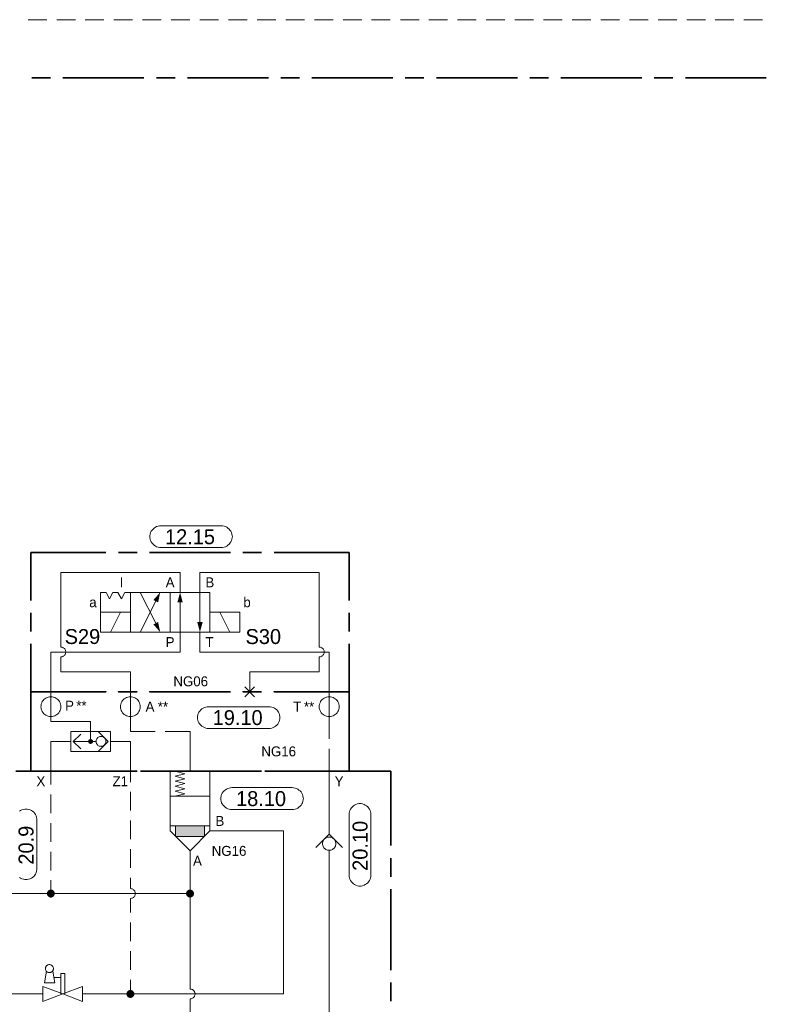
# Model space of a CAD drawing. Header units: millimetres. Extents: x 0 to 138, y 0 to 47.
# Tile 57 of 165: x 31 to 36, y 16 to 22. Entities that reach past the tile are written whole.
import ezdxf

# ---------------------------------------------------------------- set-up
doc = ezdxf.new("R2010")
doc.units = ezdxf.units.MM
for name, color, linetype in [('PDF_Geomertry', 7, 'Continuous'), ('PDF_Solid Fills', 7, 'Continuous'), ('PDF_Text', 7, 'Continuous')]:
    doc.layers.add(name, color=color, linetype=linetype)
doc.styles.add('PDF Arial', font='txt')

msp = doc.modelspace()

# ---------------------------------------------------------------- hatches: boundary and pattern name
at = {"layer": 'PDF_Solid Fills', "transparency": 33554559}
for points in [[(31.6174, 17.6104), (31.6057, 17.6201), (31.6063, 17.6215)], [(31.6174, 17.6104), (31.6063, 17.6215), (31.6085, 17.6229)], [(31.6174, 17.6104), (31.6085, 17.6229), (31.6099, 17.6243)], [(31.6174, 17.6104), (31.6099, 17.6243), (31.6118, 17.6249)], [(31.6174, 17.6104), (31.6118, 17.6249), (31.614, 17.6257)], [(31.6174, 17.6104), (31.614, 17.6257), (31.616, 17.6263)], [(31.6174, 17.6104), (31.616, 17.6263), (31.6174, 17.6263)], [(31.6174, 17.6104), (31.6196, 17.6263), (31.6215, 17.6257)], [(31.6174, 17.6104), (31.6174, 17.6263), (31.6196, 17.6263)], [(31.6174, 17.6104), (31.6215, 17.6257), (31.6237, 17.6249)], [(31.6174, 17.6104), (31.6237, 17.6249), (31.6257, 17.6243)], [(31.6174, 17.6104), (31.6257, 17.6243), (31.6271, 17.6229)], [(31.6174, 17.6104), (31.6271, 17.6229), (31.6285, 17.6215)], [(31.6174, 17.6104), (31.6285, 17.6215), (31.6299, 17.6201)], [(31.6174, 17.6104), (31.6021, 17.6124), (31.6029, 17.6146)], [(31.6174, 17.6104), (31.6021, 17.6104), (31.6021, 17.6124)], [(31.6174, 17.6104), (31.6021, 17.609), (31.6021, 17.6104)], [(31.6174, 17.6104), (31.6029, 17.6068), (31.6021, 17.609)], [(31.6174, 17.6104), (31.6029, 17.6146), (31.6035, 17.6165)], [(31.6174, 17.6104), (31.6035, 17.6049), (31.6029, 17.6068)], [(31.6174, 17.6104), (31.6035, 17.6165), (31.6043, 17.6188)], [(31.6174, 17.6104), (31.6043, 17.6026), (31.6035, 17.6049)], [(31.6174, 17.6104), (31.6043, 17.6188), (31.6057, 17.6201)], [(31.6174, 17.6104), (31.6057, 17.6012), (31.6043, 17.6026)], [(31.6174, 17.6104), (31.6063, 17.5993), (31.6057, 17.6012)], [(31.6174, 17.6104), (31.6085, 17.5985), (31.6063, 17.5993)], [(31.6174, 17.6104), (31.6099, 17.5971), (31.6085, 17.5985)], [(31.6174, 17.6104), (31.6118, 17.5965), (31.6099, 17.5971)], [(31.6174, 17.6104), (31.614, 17.5957), (31.6118, 17.5965)], [(31.6174, 17.6104), (31.616, 17.5951), (31.614, 17.5957)], [(31.6174, 17.6104), (31.6174, 17.5951), (31.616, 17.5951)], [(31.6174, 17.6104), (31.6299, 17.6201), (31.6313, 17.6188)], [(31.6174, 17.6104), (31.6313, 17.6188), (31.6321, 17.6165)], [(31.6174, 17.6104), (31.6321, 17.6165), (31.6326, 17.6146)], [(31.6174, 17.6104), (31.6326, 17.6146), (31.6335, 17.6124)], [(31.6174, 17.6104), (31.6335, 17.6124), (31.6335, 17.6104)], [(31.6174, 17.6104), (31.6196, 17.5951), (31.6174, 17.5951)], [(31.6174, 17.6104), (31.6215, 17.5957), (31.6196, 17.5951)], [(31.6174, 17.6104), (31.6237, 17.5965), (31.6215, 17.5957)], [(31.6174, 17.6104), (31.6257, 17.5971), (31.6237, 17.5965)], [(31.6174, 17.6104), (31.6271, 17.5985), (31.6257, 17.5971)], [(31.6174, 17.6104), (31.6285, 17.5993), (31.6271, 17.5985)], [(31.6174, 17.6104), (31.6299, 17.6012), (31.6285, 17.5993)], [(31.6174, 17.6104), (31.6313, 17.6026), (31.6299, 17.6012)], [(31.6174, 17.6104), (31.6321, 17.6049), (31.6313, 17.6026)], [(31.6174, 17.6104), (31.6326, 17.6068), (31.6321, 17.6049)], [(31.6174, 17.6104), (31.6335, 17.609), (31.6326, 17.6068)], [(31.6174, 17.6104), (31.6335, 17.6104), (31.6335, 17.609)], [(31.366, 16.6485), (31.341, 16.6521), (31.3418, 16.6554)], [(31.366, 16.6485), (31.341, 16.6485), (31.341, 16.6521)], [(31.366, 16.6485), (31.341, 16.6457), (31.341, 16.6485)], [(31.366, 16.6485), (31.3418, 16.6424), (31.341, 16.6457)], [(31.366, 16.6485), (31.3418, 16.6554), (31.3432, 16.6582)], [(31.366, 16.6485), (31.3432, 16.6396), (31.3418, 16.6424)], [(31.366, 16.6485), (31.3432, 16.6582), (31.3446, 16.661)], [(31.366, 16.6485), (31.3446, 16.636), (31.3432, 16.6396)], [(31.366, 16.6485), (31.3446, 16.661), (31.3465, 16.6637)], [(31.366, 16.6485), (31.3465, 16.6332), (31.3446, 16.636)], [(31.366, 16.6485), (31.3465, 16.6637), (31.3487, 16.6665)], [(31.366, 16.6485), (31.3487, 16.6313), (31.3465, 16.6332)], [(31.366, 16.6485), (31.3487, 16.6665), (31.3507, 16.6688)], [(31.366, 16.6485), (31.3507, 16.629), (31.3487, 16.6313)], [(31.366, 16.6485), (31.3507, 16.6688), (31.3535, 16.6707)], [(31.366, 16.6485), (31.3535, 16.6271), (31.3507, 16.629)], [(31.366, 16.6485), (31.3535, 16.6707), (31.3571, 16.6721)], [(31.366, 16.6485), (31.3571, 16.6257), (31.3535, 16.6271)], [(31.366, 16.6485), (31.3571, 16.6721), (31.3599, 16.6729)], [(31.366, 16.6485), (31.3599, 16.6243), (31.3571, 16.6257)], [(31.366, 16.6485), (31.3599, 16.6729), (31.3632, 16.6735)], [(31.366, 16.6485), (31.3632, 16.6235), (31.3599, 16.6243)], [(31.366, 16.6485), (31.3632, 16.6735), (31.366, 16.6743)], [(31.366, 16.6485), (31.366, 16.6235), (31.3632, 16.6235)], [(31.366, 16.6485), (31.366, 16.6743), (31.3696, 16.6735)], [(31.366, 16.6485), (31.3696, 16.6735), (31.3729, 16.6729)], [(31.366, 16.6485), (31.3729, 16.6729), (31.3757, 16.6721)], [(31.366, 16.6485), (31.3757, 16.6721), (31.3785, 16.6707)], [(31.366, 16.6485), (31.3785, 16.6707), (31.3813, 16.6688)], [(31.366, 16.6485), (31.3813, 16.6688), (31.384, 16.6665)], [(31.366, 16.6485), (31.384, 16.6665), (31.3863, 16.6637)], [(31.366, 16.6485), (31.3863, 16.6637), (31.3882, 16.661)], [(31.366, 16.6485), (31.3882, 16.661), (31.3896, 16.6582)], [(31.366, 16.6485), (31.3896, 16.6582), (31.3904, 16.6554)], [(31.366, 16.6485), (31.3904, 16.6554), (31.391, 16.6521)], [(31.366, 16.6485), (31.391, 16.6521), (31.3918, 16.6485)], [(31.366, 16.6485), (31.3696, 16.6235), (31.366, 16.6235)], [(31.366, 16.6485), (31.3729, 16.6243), (31.3696, 16.6235)], [(31.366, 16.6485), (31.3757, 16.6257), (31.3729, 16.6243)], [(31.366, 16.6485), (31.3785, 16.6271), (31.3757, 16.6257)], [(31.366, 16.6485), (31.3813, 16.629), (31.3785, 16.6271)], [(31.366, 16.6485), (31.384, 16.6313), (31.3813, 16.629)], [(31.366, 16.6485), (31.3863, 16.6332), (31.384, 16.6313)], [(31.366, 16.6485), (31.3882, 16.636), (31.3863, 16.6332)], [(31.366, 16.6485), (31.3896, 16.6396), (31.3882, 16.636)], [(31.366, 16.6485), (31.3904, 16.6424), (31.3896, 16.6396)], [(31.366, 16.6485), (31.391, 16.6457), (31.3904, 16.6424)], [(31.366, 16.6485), (31.3918, 16.6485), (31.391, 16.6457)], [(32.2465, 16.6485), (32.2215, 16.6521), (32.2224, 16.6554)], [(32.2465, 16.6485), (32.2215, 16.6485), (32.2215, 16.6521)], [(32.2465, 16.6485), (32.2215, 16.6457), (32.2215, 16.6485)], [(32.2465, 16.6485), (32.2224, 16.6424), (32.2215, 16.6457)], [(32.2465, 16.6485), (32.2224, 16.6554), (32.2229, 16.6582)], [(32.2465, 16.6485), (32.2229, 16.6396), (32.2224, 16.6424)], [(32.2465, 16.6485), (32.2229, 16.6582), (32.2243, 16.661)], [(32.2465, 16.6485), (32.2243, 16.636), (32.2229, 16.6396)], [(32.2465, 16.6485), (32.2243, 16.661), (32.2265, 16.6637)], [(32.2465, 16.6485), (32.2265, 16.6332), (32.2243, 16.636)], [(32.2465, 16.6485), (32.2265, 16.6637), (32.2285, 16.6665)], [(32.2465, 16.6485), (32.2285, 16.6313), (32.2265, 16.6332)], [(32.2465, 16.6485), (32.2285, 16.6665), (32.2313, 16.6688)], [(32.2465, 16.6485), (32.2313, 16.629), (32.2285, 16.6313)], [(32.2465, 16.6485), (32.2313, 16.6688), (32.234, 16.6707)], [(32.2465, 16.6485), (32.234, 16.6271), (32.2313, 16.629)], [(32.2465, 16.6485), (32.234, 16.6707), (32.2368, 16.6721)], [(32.2465, 16.6485), (32.2368, 16.6257), (32.234, 16.6271)], [(32.2465, 16.6485), (32.2368, 16.6721), (32.2396, 16.6729)], [(32.2465, 16.6485), (32.2396, 16.6243), (32.2368, 16.6257)], [(32.2465, 16.6485), (32.2396, 16.6729), (32.2432, 16.6735)], [(32.2465, 16.6485), (32.2432, 16.6235), (32.2396, 16.6243)], [(32.2465, 16.6485), (32.2432, 16.6735), (32.2465, 16.6743)], [(32.2465, 16.6485), (32.2465, 16.6235), (32.2432, 16.6235)], [(32.2465, 16.6485), (32.2465, 16.6743), (32.2493, 16.6735)], [(32.2465, 16.6485), (32.2493, 16.6735), (32.2529, 16.6729)], [(32.2465, 16.6485), (32.2529, 16.6729), (32.2563, 16.6721)], [(32.2465, 16.6485), (32.2563, 16.6721), (32.259, 16.6707)], [(32.2465, 16.6485), (32.259, 16.6707), (32.2618, 16.6688)], [(32.2465, 16.6485), (32.2618, 16.6688), (32.264, 16.6665)], [(32.2465, 16.6485), (32.264, 16.6665), (32.266, 16.6637)], [(32.2465, 16.6485), (32.266, 16.6637), (32.2682, 16.661)], [(32.2465, 16.6485), (32.2682, 16.661), (32.2696, 16.6582)], [(32.2465, 16.6485), (32.2696, 16.6582), (32.271, 16.6554)], [(32.2465, 16.6485), (32.271, 16.6554), (32.2715, 16.6521)], [(32.2465, 16.6485), (32.2715, 16.6521), (32.2715, 16.6485)], [(32.2465, 16.6485), (32.2493, 16.6235), (32.2465, 16.6235)], [(32.2465, 16.6485), (32.2529, 16.6243), (32.2493, 16.6235)], [(32.2465, 16.6485), (32.2563, 16.6257), (32.2529, 16.6243)], [(32.2465, 16.6485), (32.259, 16.6271), (32.2563, 16.6257)], [(32.2465, 16.6485), (32.2618, 16.629), (32.259, 16.6271)], [(32.2465, 16.6485), (32.264, 16.6313), (32.2618, 16.629)], [(32.2465, 16.6485), (32.266, 16.6332), (32.264, 16.6313)], [(32.2465, 16.6485), (32.2682, 16.636), (32.266, 16.6332)], [(32.2465, 16.6485), (32.2696, 16.6396), (32.2682, 16.636)], [(32.2465, 16.6485), (32.271, 16.6424), (32.2696, 16.6396)], [(32.2465, 16.6485), (32.2715, 16.6457), (32.271, 16.6424)], [(32.2465, 16.6485), (32.2715, 16.6485), (32.2715, 16.6457)], [(31.8696, 16.0138), (31.8438, 16.0138), (31.8446, 16.0174)], [(31.8696, 16.0138), (31.8446, 16.0104), (31.8438, 16.0138)], [(31.8696, 16.0138), (31.8446, 16.0174), (31.8451, 16.0201)], [(31.8696, 16.0138), (31.8451, 16.0076), (31.8446, 16.0104)], [(31.8696, 16.0138), (31.8451, 16.0201), (31.846, 16.0235)], [(31.8696, 16.0138), (31.846, 16.004), (31.8451, 16.0076)], [(31.8696, 16.0138), (31.846, 16.0235), (31.8474, 16.0263)], [(31.8696, 16.0138), (31.8474, 16.0013), (31.846, 16.004)], [(31.8696, 16.0138), (31.8474, 16.0263), (31.8493, 16.029)], [(31.8696, 16.0138), (31.8493, 15.9985), (31.8474, 16.0013)], [(31.8696, 16.0138), (31.8493, 16.029), (31.8515, 16.0318)], [(31.8696, 16.0138), (31.8515, 15.9957), (31.8493, 15.9985)], [(31.8696, 16.0138), (31.8515, 16.0318), (31.8543, 16.034)], [(31.8696, 16.0138), (31.8543, 15.9938), (31.8515, 15.9957)], [(31.8696, 16.0138), (31.8543, 16.034), (31.8563, 16.0354)], [(31.8696, 16.0138), (31.8563, 15.9924), (31.8543, 15.9938)], [(31.8696, 16.0138), (31.8563, 16.0354), (31.8599, 16.0368)], [(31.8696, 16.0138), (31.8599, 15.991), (31.8563, 15.9924)], [(31.8696, 16.0138), (31.8599, 16.0368), (31.8626, 16.0382)], [(31.8696, 16.0138), (31.8626, 15.9896), (31.8599, 15.991)], [(31.8696, 16.0138), (31.8626, 16.0382), (31.866, 16.0387)], [(31.8696, 16.0138), (31.866, 15.9888), (31.8626, 15.9896)], [(31.8696, 16.0138), (31.866, 16.0387), (31.8696, 16.0387)], [(31.8696, 16.0138), (31.8696, 15.9888), (31.866, 15.9888)], [(31.8696, 16.0138), (31.8724, 16.0387), (31.8757, 16.0382)], [(31.8696, 16.0138), (31.8696, 16.0387), (31.8724, 16.0387)], [(31.8696, 16.0138), (31.8757, 16.0382), (31.8785, 16.0368)], [(31.8696, 16.0138), (31.8785, 16.0368), (31.8821, 16.0354)], [(31.8696, 16.0138), (31.8821, 16.0354), (31.8849, 16.034)], [(31.8696, 16.0138), (31.8849, 16.034), (31.8868, 16.0318)], [(31.8696, 16.0138), (31.8868, 16.0318), (31.889, 16.029)], [(31.8696, 16.0138), (31.889, 16.029), (31.891, 16.0263)], [(31.8696, 16.0138), (31.891, 16.0263), (31.8924, 16.0235)], [(31.8696, 16.0138), (31.8924, 16.0235), (31.8937, 16.0201)], [(31.8696, 16.0138), (31.8937, 16.0201), (31.8937, 16.0174)], [(31.8696, 16.0138), (31.8937, 16.0174), (31.8946, 16.0138)], [(31.8696, 16.0138), (31.8724, 15.9888), (31.8696, 15.9888)], [(31.8696, 16.0138), (31.8757, 15.9896), (31.8724, 15.9888)], [(31.8696, 16.0138), (31.8785, 15.991), (31.8757, 15.9896)], [(31.8696, 16.0138), (31.8821, 15.9924), (31.8785, 15.991)], [(31.8696, 16.0138), (31.8849, 15.9938), (31.8821, 15.9924)], [(31.8696, 16.0138), (31.8868, 15.9957), (31.8849, 15.9938)], [(31.8696, 16.0138), (31.889, 15.9985), (31.8868, 15.9957)], [(31.8696, 16.0138), (31.891, 16.0013), (31.889, 15.9985)], [(31.8696, 16.0138), (31.8924, 16.004), (31.891, 16.0013)], [(31.8696, 16.0138), (31.8937, 16.0076), (31.8924, 16.004)], [(31.8696, 16.0138), (31.8937, 16.0104), (31.8937, 16.0076)], [(31.8696, 16.0138), (31.8946, 16.0138), (31.8937, 16.0104)]]:
    msp.add_hatch(color=256, dxfattribs=at).paths.add_polyline_path(points)

# ---------------------------------------------------------------- linework, layer by layer
at = {"layer": 'PDF_Geomertry', "lineweight": 15}
for points in [[(31.3404, 22.1749), (31.2224, 22.1749)], [(31.5215, 22.1749), (31.4035, 22.1749)], [(31.7021, 22.1749), (31.584, 22.1749)], [(31.8835, 22.1749), (31.7654, 22.1749)], [(32.0646, 22.1749), (31.9465, 22.1749)], [(32.246, 22.1749), (32.1279, 22.1749)], [(32.4265, 22.1749), (32.3085, 22.1749)], [(32.6076, 22.1749), (32.4896, 22.1749)], [(32.789, 22.1749), (32.671, 22.1749)], [(32.9701, 22.1749), (32.8521, 22.1749)], [(33.1515, 22.1749), (33.0335, 22.1749)], [(33.3321, 22.1749), (33.214, 22.1749)], [(33.5132, 22.1749), (33.3951, 22.1749)], [(33.6946, 22.1749), (33.5765, 22.1749)], [(33.8757, 22.1749), (33.7576, 22.1749)], [(34.0563, 22.1749), (33.9382, 22.1749)], [(34.2376, 22.1749), (34.1196, 22.1749)], [(34.4187, 22.1749), (34.3007, 22.1749)], [(34.6001, 22.1749), (34.4821, 22.1749)], [(34.7813, 22.1749), (34.6632, 22.1749)], [(34.9618, 22.1749), (34.8438, 22.1749)], [(35.1432, 22.1749), (35.0251, 22.1749)], [(35.3243, 22.1749), (35.2063, 22.1749)], [(35.5057, 22.1749), (35.3876, 22.1749)], [(35.6862, 22.1749), (35.5682, 22.1749)], [(35.8674, 22.1749), (35.7493, 22.1749)], [(32.1835, 18.5535), (32.1835, 18.679), (31.4293, 18.679), (31.4293, 18.2076), (31.4335, 18.2076), (31.4376, 18.2068), (31.441, 18.2054), (31.4451, 18.2035), (31.4479, 18.2013), (31.4515, 18.1985), (31.4543, 18.1957), (31.4563, 18.1924), (31.4585, 18.1888), (31.4599, 18.1846), (31.4604, 18.1804), (31.4604, 18.1763), (31.4604, 18.1721), (31.4599, 18.1688), (31.4585, 18.1646), (31.4563, 18.161), (31.4543, 18.1576), (31.4515, 18.154), (31.4479, 18.1513), (31.4451, 18.1493), (31.441, 18.1471), (31.4376, 18.1457), (31.4335, 18.1451), (31.4293, 18.1451), (31.4335, 18.1451), (31.4376, 18.1457), (31.441, 18.1471), (31.4451, 18.1493), (31.4479, 18.1513), (31.4515, 18.154), (31.4543, 18.1576), (31.4563, 18.161), (31.4585, 18.1646), (31.4599, 18.1688), (31.4604, 18.1721), (31.4604, 18.1763), (31.4604, 18.1804), (31.4599, 18.1846), (31.4585, 18.1888), (31.4563, 18.1924), (31.4543, 18.1957), (31.4515, 18.1985), (31.4479, 18.2013), (31.4451, 18.2035), (31.441, 18.2054), (31.4376, 18.2068), (31.4335, 18.2076), (31.4293, 18.2076)], [(31.8126, 18.5854), (31.8126, 18.6479)], [(33.064, 18.2076), (33.064, 18.679), (32.309, 18.679), (32.309, 18.5535), (32.309, 18.3651)], [(31.9321, 18.5535), (32.0299, 18.3582)], [(31.9321, 18.3021), (32.0299, 18.4971)], [(32.1835, 18.491), (32.1835, 18.3021), (32.1835, 18.1763), (31.366, 18.1763), (31.366, 17.9249), (31.366, 17.8937), (31.366, 17.7679), (31.366, 17.7368), (31.6174, 17.7368), (31.6174, 17.6104)], [(31.7438, 18.3021), (31.8063, 18.4276)], [(32.4979, 18.3021), (32.4349, 18.4276)], [(32.309, 18.3021), (32.309, 18.1763), (33.1265, 18.1763), (33.1265, 17.9249), (33.1265, 17.8937), (33.1265, 17.7679), (33.1265, 17.6263)], [(32.6237, 17.9249), (32.6237, 18.0507), (33.064, 18.0507), (33.064, 18.1451), (33.0682, 18.1451), (33.0715, 18.1457), (33.0757, 18.1471), (33.0793, 18.1493), (33.0826, 18.1513), (33.0863, 18.154), (33.089, 18.1576), (33.091, 18.161), (33.0924, 18.1646), (33.0938, 18.1688), (33.0951, 18.1721), (33.0951, 18.1763), (33.0951, 18.1804), (33.0938, 18.1846), (33.0924, 18.1888), (33.091, 18.1924), (33.089, 18.1957), (33.0863, 18.1985), (33.0826, 18.2013), (33.0793, 18.2035), (33.0757, 18.2054), (33.0715, 18.2068), (33.0682, 18.2076), (33.064, 18.2076), (33.0682, 18.2076), (33.0715, 18.2068), (33.0757, 18.2054), (33.0793, 18.2035), (33.0826, 18.2013), (33.0863, 18.1985), (33.089, 18.1957), (33.091, 18.1924), (33.0924, 18.1888), (33.0938, 18.1846), (33.0951, 18.1804), (33.0951, 18.1763), (33.0951, 18.1721), (33.0938, 18.1688), (33.0924, 18.1646), (33.091, 18.161), (33.089, 18.1576), (33.0863, 18.154), (33.0826, 18.1513), (33.0793, 18.1493), (33.0757, 18.1471), (33.0715, 18.1457), (33.0682, 18.1451), (33.064, 18.1451)], [(31.4293, 18.1451), (31.4293, 18.0507), (31.8696, 18.0507), (31.8696, 17.9249), (31.8696, 17.8937), (31.8696, 17.7679), (31.8696, 17.6735), (32.0265, 17.6735)], [(32.5924, 17.8937), (32.6549, 17.9562)], [(32.6549, 17.8937), (32.5924, 17.9562)], [(31.5549, 17.5638), (31.5076, 17.6104), (31.5549, 17.6576)], [(31.6646, 17.5479), (31.7279, 17.6104), (31.6646, 17.6735)], [(32.0896, 17.6735), (32.2465, 17.6735), (32.2465, 17.4221)], [(31.4918, 17.6104), (31.366, 17.6104), (31.366, 17.4221), (31.366, 17.3388)], [(31.6521, 17.6104), (31.6335, 17.6104), (31.5076, 17.6104)], [(31.7438, 17.6104), (31.8696, 17.6104), (31.8696, 17.4221), (31.8696, 17.354)], [(33.1265, 17.5632), (33.1265, 17.4221), (33.1265, 17.0479), (33.1265, 17.0235)], [(32.2465, 16.9193), (32.121, 17.0451), (32.121, 17.4221), (32.3724, 17.4221), (32.3724, 17.0451), (32.8376, 17.0451), (32.8376, 16.0138), (31.8696, 16.0138), (31.5674, 16.0138)], [(32.1521, 17.4221), (32.2146, 17.4063), (32.1521, 17.391), (32.2146, 17.3749), (32.1521, 17.359), (32.2146, 17.3438), (32.1521, 17.3276), (32.2146, 17.3118), (32.1521, 17.2965), (32.2146, 17.2804), (32.1521, 17.2651)], [(31.366, 17.2757), (31.366, 17.1576)], [(31.8696, 17.2915), (31.8696, 17.1735)], [(32.121, 17.2651), (32.3724, 17.2651)], [(31.1674, 17.1688), (31.1751, 17.1735), (31.1835, 17.1776), (31.1924, 17.1804), (31.2015, 17.1826), (31.2104, 17.1832), (31.2076, 17.1832), (31.2076, 17.1832), (31.2168, 17.1826), (31.2257, 17.1804), (31.2349, 17.1776), (31.2432, 17.1735), (31.2507, 17.1688), (31.2576, 17.1624), (31.264, 17.1554), (31.2687, 17.1479), (31.2729, 17.1396), (31.2757, 17.1304), (31.2779, 17.1215), (31.2785, 17.1124), (31.2785, 16.8076), (31.2779, 16.7985), (31.2757, 16.7896), (31.2729, 16.7804), (31.2687, 16.7721), (31.264, 16.7646), (31.2576, 16.7576), (31.2507, 16.7513), (31.2432, 16.7465), (31.2349, 16.7424), (31.2257, 16.7396), (31.2168, 16.7374), (31.2076, 16.7368), (31.2104, 16.7368), (31.2015, 16.7374), (31.1924, 16.7396), (31.1835, 16.7424), (31.1751, 16.7465), (31.1674, 16.7513)], [(31.366, 17.0943), (31.366, 16.9762)], [(31.8696, 17.1104), (31.8696, 16.9924)], [(32.121, 17.0763), (32.3724, 17.0763)], [(32.1549, 17.0763), (32.1549, 17.0104), (32.3376, 17.0104), (32.3376, 17.0763)], [(30.2599, 17.0451), (30.134, 16.9193), (30.134, 16.6485), (31.366, 16.6485)], [(32.2465, 16.0451), (32.2465, 16.6485), (32.2465, 16.9193), (32.3724, 17.0451)], [(33.0424, 16.9396), (33.1265, 17.0235), (33.2104, 16.9396)], [(31.366, 16.9132), (31.366, 16.7951)], [(31.8696, 16.929), (31.8696, 16.811)], [(33.1265, 16.9221), (33.1265, 15.7188)], [(31.366, 16.7326), (31.366, 16.6485), (32.2465, 16.6485)], [(31.8696, 16.6804), (31.8729, 16.6799), (31.8771, 16.679), (31.8813, 16.6776), (31.8849, 16.6763), (31.8882, 16.6735), (31.8918, 16.6707), (31.8937, 16.6679), (31.8965, 16.6646), (31.8979, 16.661), (31.8993, 16.6568), (31.9001, 16.6526), (31.9007, 16.6485), (31.9001, 16.6443), (31.8993, 16.641), (31.8979, 16.6368), (31.8965, 16.6332), (31.8937, 16.6299), (31.8918, 16.6263), (31.8882, 16.6235), (31.8849, 16.6215), (31.8813, 16.6201), (31.8771, 16.6188), (31.8729, 16.6174), (31.8696, 16.6174), (31.8729, 16.6174), (31.8771, 16.6188), (31.8813, 16.6201), (31.8849, 16.6215), (31.8882, 16.6235), (31.8918, 16.6263), (31.8937, 16.6299), (31.8965, 16.6332), (31.8979, 16.6368), (31.8993, 16.641), (31.9001, 16.6443), (31.9007, 16.6485), (31.9001, 16.6526), (31.8993, 16.6568), (31.8979, 16.661), (31.8965, 16.6646), (31.8937, 16.6679), (31.8918, 16.6707), (31.8882, 16.6735), (31.8849, 16.6763), (31.8813, 16.6776), (31.8771, 16.679), (31.8729, 16.6799), (31.8696, 16.6804), (31.8696, 16.7479)], [(31.8696, 16.6174), (31.8696, 16.5285)], [(31.8696, 16.4651), (31.8696, 16.3471)], [(31.8696, 16.284), (31.8696, 16.166)], [(31.3382, 16.1582), (31.3257, 16.0832), (31.3918, 16.0832), (31.3785, 16.1582)], [(31.4293, 16.0138), (31.4293, 16.1429), (31.4543, 16.1429), (31.4543, 16.0138)], [(31.3854, 16.1174), (31.4293, 16.1174)], [(31.8696, 16.1026), (31.8696, 16.0138)], [(31.316, 16.0138), (28.8613, 16.0138)], [(32.2465, 15.7499), (32.2465, 15.9826), (32.2507, 15.9826), (32.2543, 15.9832), (32.2585, 15.9846), (32.2618, 15.9868), (32.2654, 15.9888), (32.2687, 15.9915), (32.2715, 15.9943), (32.2738, 15.9979), (32.2757, 16.0021), (32.2765, 16.0054), (32.2779, 16.0096), (32.2779, 16.0138), (32.2779, 16.0179), (32.2765, 16.0221), (32.2757, 16.0257), (32.2738, 16.0299), (32.2715, 16.0332), (32.2687, 16.036), (32.2654, 16.0387), (32.2618, 16.041), (32.2585, 16.0429), (32.2543, 16.0443), (32.2507, 16.0451), (32.2465, 16.0451), (32.2507, 16.0451), (32.2543, 16.0443), (32.2585, 16.0429), (32.2618, 16.041), (32.2654, 16.0387), (32.2687, 16.036), (32.2715, 16.0332), (32.2738, 16.0299), (32.2757, 16.0257), (32.2765, 16.0221), (32.2779, 16.0179), (32.2779, 16.0138), (32.2779, 16.0096), (32.2765, 16.0054), (32.2757, 16.0021), (32.2738, 15.9979), (32.2715, 15.9943), (32.2687, 15.9915), (32.2654, 15.9888), (32.2618, 15.9868), (32.2585, 15.9846), (32.2543, 15.9832), (32.2507, 15.9826), (32.2465, 15.9826)]]:
    msp.add_lwpolyline(points, dxfattribs=at)
at = {"layer": 'PDF_Geomertry', "lineweight": 35}
for points in [[(31.246, 21.8068), (31.364, 21.8068)], [(31.4424, 21.8068), (31.9543, 21.8068)], [(32.0335, 21.8068), (32.1515, 21.8068)], [(32.2299, 21.8068), (32.7418, 21.8068)], [(32.8201, 21.8068), (32.9382, 21.8068)], [(33.0174, 21.8068), (33.5293, 21.8068)], [(33.6076, 21.8068), (33.7257, 21.8068)], [(33.8049, 21.8068), (34.3168, 21.8068)], [(34.3951, 21.8068), (34.5132, 21.8068)], [(34.5918, 21.8068), (35.1035, 21.8068)], [(35.1826, 21.8068), (35.3007, 21.8068)], [(35.3793, 21.8068), (35.891, 21.8068)], [(31.7146, 18.8054), (31.2404, 18.8054), (31.2404, 18.5026)], [(31.9118, 18.8054), (31.7937, 18.8054)], [(32.5021, 18.8054), (31.9904, 18.8054)], [(32.6993, 18.8054), (32.5813, 18.8054)], [(33.2521, 18.5026), (33.2521, 18.8054), (32.7779, 18.8054)], [(31.2404, 18.4243), (31.2404, 18.3063)], [(33.2521, 18.3063), (33.2521, 18.4243)], [(31.2404, 18.2271), (31.2404, 17.9249), (31.7146, 17.9249), (31.2404, 17.9249), (31.2404, 17.4221), (31.7146, 17.4221)], [(33.2521, 18.2271), (33.2521, 17.9249), (32.7779, 17.9249), (33.2521, 17.9249), (33.2521, 17.4221), (32.7779, 17.4221)], [(31.1451, 17.4221), (31.2632, 17.4221)], [(31.3424, 17.4221), (31.8543, 17.4221)], [(31.9118, 17.4221), (31.7937, 17.4221)], [(31.9326, 17.4221), (32.0507, 17.4221)], [(32.5021, 17.4221), (31.9904, 17.4221)], [(32.1293, 17.4221), (32.641, 17.4221)], [(32.6993, 17.4221), (32.5813, 17.4221)], [(32.7201, 17.4221), (32.8382, 17.4221)], [(32.9168, 17.4221), (33.516, 17.4221), (33.516, 16.9526)], [(33.516, 16.7554), (33.516, 16.8735)], [(33.516, 16.1651), (33.516, 16.6771)], [(33.516, 15.9679), (33.516, 16.086)]]:
    msp.add_lwpolyline(points, dxfattribs=at)
at = {"layer": 'PDF_Geomertry', "lineweight": 15}
for points in [[(32.4432, 18.9749), (32.4521, 18.9743), (32.4613, 18.9721), (32.4701, 18.9693), (32.4785, 18.9651), (32.4863, 18.9604), (32.4932, 18.954), (32.4987, 18.9471), (32.5043, 18.9396), (32.5085, 18.9313), (32.5113, 18.9221), (32.5132, 18.9132), (32.514, 18.904), (32.514, 18.9076), (32.5132, 18.8979), (32.5113, 18.8888), (32.5085, 18.8804), (32.5043, 18.8721), (32.4987, 18.8646), (32.4932, 18.8576), (32.4863, 18.8513), (32.4785, 18.8457), (32.4701, 18.8424), (32.4613, 18.8388), (32.4521, 18.8374), (32.4432, 18.8368), (32.0626, 18.8368), (32.0535, 18.8374), (32.0446, 18.8388), (32.0354, 18.8424), (32.0271, 18.8457), (32.0196, 18.8513), (32.0126, 18.8576), (32.0063, 18.8646), (32.0015, 18.8721), (31.9974, 18.8804), (31.9946, 18.8888), (31.9924, 18.8979), (31.9918, 18.9076), (31.9918, 18.904), (31.9924, 18.9132), (31.9946, 18.9221), (31.9974, 18.9313), (32.0015, 18.9396), (32.0063, 18.9471), (32.0126, 18.954), (32.0196, 18.9604), (32.0271, 18.9651), (32.0354, 18.9693), (32.0446, 18.9721), (32.0535, 18.9743), (32.0626, 18.9749), (32.4432, 18.9749)], [(31.8696, 18.4276), (31.8696, 18.5535), (31.8349, 18.5535), (31.8126, 18.5132), (31.7904, 18.5535), (31.759, 18.5535), (31.7368, 18.5132), (31.7154, 18.5535), (31.6807, 18.5535), (31.6807, 18.4276)], [(32.121, 18.5535), (31.8696, 18.5535), (31.8696, 18.3021), (32.121, 18.3021), (32.121, 18.5535)], [(32.3724, 18.3021), (32.121, 18.3021), (32.121, 18.5535), (32.3724, 18.5535), (32.3724, 18.3021)], [(31.6807, 18.3021), (31.8696, 18.3021), (31.8696, 18.4276), (31.6807, 18.4276), (31.6807, 18.3021)], [(32.3724, 18.3021), (32.5604, 18.3021), (32.5604, 18.4276), (32.3724, 18.4276), (32.3724, 18.3021)], [(31.4293, 17.8304), (31.4285, 17.8388), (31.4271, 17.8471), (31.4243, 17.8549), (31.421, 17.8624), (31.416, 17.8688), (31.4104, 17.8749), (31.4043, 17.8804), (31.3979, 17.8854), (31.3904, 17.8888), (31.3826, 17.8915), (31.3743, 17.8929), (31.366, 17.8937), (31.3585, 17.8929), (31.3501, 17.8915), (31.3424, 17.8888), (31.3349, 17.8854), (31.3279, 17.8804), (31.3215, 17.8749), (31.3168, 17.8688), (31.3118, 17.8624), (31.3085, 17.8549), (31.3057, 17.8471), (31.3043, 17.8388), (31.3035, 17.8304), (31.3043, 17.8221), (31.3057, 17.8146), (31.3085, 17.8068), (31.3118, 17.7993), (31.3168, 17.7924), (31.3215, 17.786), (31.3279, 17.7804), (31.3349, 17.7763), (31.3424, 17.7729), (31.3501, 17.7701), (31.3585, 17.7687), (31.366, 17.7679), (31.3743, 17.7687), (31.3826, 17.7701), (31.3904, 17.7729), (31.3979, 17.7763), (31.4043, 17.7804), (31.4104, 17.786), (31.416, 17.7924), (31.421, 17.7993), (31.4243, 17.8068), (31.4271, 17.8146), (31.4285, 17.8221), (31.4293, 17.8304)], [(31.9321, 17.8304), (31.9313, 17.8388), (31.9299, 17.8471), (31.9271, 17.8549), (31.9237, 17.8624), (31.9187, 17.8688), (31.914, 17.8749), (31.9076, 17.8804), (31.9007, 17.8854), (31.8932, 17.8888), (31.8854, 17.8915), (31.8771, 17.8929), (31.8696, 17.8937), (31.8613, 17.8929), (31.8529, 17.8915), (31.8451, 17.8888), (31.8376, 17.8854), (31.8307, 17.8804), (31.8251, 17.8749), (31.8196, 17.8688), (31.8146, 17.8624), (31.8112, 17.8549), (31.8085, 17.8471), (31.8071, 17.8388), (31.8063, 17.8304), (31.8071, 17.8221), (31.8085, 17.8146), (31.8112, 17.8068), (31.8146, 17.7993), (31.8196, 17.7924), (31.8251, 17.786), (31.8307, 17.7804), (31.8376, 17.7763), (31.8451, 17.7729), (31.8529, 17.7701), (31.8613, 17.7687), (31.8696, 17.7679), (31.8771, 17.7687), (31.8854, 17.7701), (31.8932, 17.7729), (31.9007, 17.7763), (31.9076, 17.7804), (31.914, 17.786), (31.9187, 17.7924), (31.9237, 17.7993), (31.9271, 17.8068), (31.9299, 17.8146), (31.9313, 17.8221), (31.9321, 17.8304)], [(33.1896, 17.8304), (33.189, 17.8388), (33.1876, 17.8471), (33.1849, 17.8549), (33.1813, 17.8624), (33.1765, 17.8688), (33.171, 17.8749), (33.1646, 17.8804), (33.1576, 17.8854), (33.1507, 17.8888), (33.1432, 17.8915), (33.1349, 17.8929), (33.1265, 17.8937), (33.1182, 17.8929), (33.1104, 17.8915), (33.1029, 17.8888), (33.0951, 17.8854), (33.0882, 17.8804), (33.0821, 17.8749), (33.0765, 17.8688), (33.0724, 17.8624), (33.0688, 17.8549), (33.066, 17.8471), (33.064, 17.8388), (33.064, 17.8304), (33.064, 17.8221), (33.066, 17.8146), (33.0688, 17.8068), (33.0724, 17.7993), (33.0765, 17.7924), (33.0821, 17.786), (33.0882, 17.7804), (33.0951, 17.7763), (33.1029, 17.7729), (33.1104, 17.7701), (33.1182, 17.7687), (33.1265, 17.7679), (33.1349, 17.7687), (33.1432, 17.7701), (33.1507, 17.7729), (33.1576, 17.7763), (33.1646, 17.7804), (33.171, 17.786), (33.1765, 17.7924), (33.1813, 17.7993), (33.1849, 17.8068), (33.1876, 17.8146), (33.189, 17.8221), (33.1896, 17.8304)], [(32.7446, 17.8304), (32.7535, 17.8299), (32.7632, 17.8285), (32.7715, 17.8257), (32.7799, 17.8215), (32.7876, 17.816), (32.7946, 17.8096), (32.8007, 17.8026), (32.8057, 17.7951), (32.8099, 17.7868), (32.8132, 17.7785), (32.8146, 17.7693), (32.8154, 17.7596), (32.8154, 17.7632), (32.8146, 17.754), (32.8132, 17.7451), (32.8099, 17.736), (32.8057, 17.7276), (32.8007, 17.7201), (32.7946, 17.7132), (32.7876, 17.7068), (32.7799, 17.7021), (32.7715, 17.6979), (32.7632, 17.6951), (32.7535, 17.6929), (32.7446, 17.6924), (32.364, 17.6924), (32.3549, 17.6929), (32.346, 17.6951), (32.3376, 17.6979), (32.3293, 17.7021), (32.321, 17.7068), (32.314, 17.7132), (32.3085, 17.7201), (32.3029, 17.7276), (32.2987, 17.736), (32.296, 17.7451), (32.2946, 17.754), (32.2937, 17.7632), (32.2937, 17.7596), (32.2946, 17.7693), (32.296, 17.7785), (32.2987, 17.7868), (32.3029, 17.7951), (32.3085, 17.8026), (32.314, 17.8096), (32.321, 17.816), (32.3293, 17.8215), (32.3376, 17.8257), (32.346, 17.8285), (32.3549, 17.8299), (32.364, 17.8304), (32.7446, 17.8304)], [(31.4918, 17.6735), (31.7438, 17.6735), (31.7438, 17.5479), (31.4918, 17.5479), (31.4918, 17.6735)], [(31.7146, 17.6104), (31.7146, 17.6146), (31.714, 17.6188), (31.7126, 17.6229), (31.7104, 17.6263), (31.7085, 17.6299), (31.7057, 17.6326), (31.7021, 17.6354), (31.6993, 17.6382), (31.6951, 17.6396), (31.6918, 17.641), (31.6876, 17.6415), (31.6835, 17.6424), (31.6793, 17.6415), (31.6751, 17.641), (31.6715, 17.6396), (31.6674, 17.6382), (31.664, 17.6354), (31.6613, 17.6326), (31.6585, 17.6299), (31.6563, 17.6263), (31.6543, 17.6229), (31.6529, 17.6188), (31.6521, 17.6146), (31.6521, 17.6104), (31.6521, 17.6068), (31.6529, 17.6026), (31.6543, 17.5985), (31.6563, 17.5951), (31.6585, 17.5915), (31.6613, 17.5882), (31.664, 17.586), (31.6674, 17.5832), (31.6715, 17.5818), (31.6751, 17.5804), (31.6793, 17.5799), (31.6835, 17.579), (31.6876, 17.5799), (31.6918, 17.5804), (31.6951, 17.5818), (31.6993, 17.5832), (31.7021, 17.586), (31.7057, 17.5882), (31.7085, 17.5915), (31.7104, 17.5951), (31.7126, 17.5985), (31.714, 17.6026), (31.7146, 17.6068), (31.7146, 17.6104)], [(32.8924, 17.3188), (32.9015, 17.3179), (32.9104, 17.316), (32.9196, 17.3132), (32.9279, 17.309), (32.9354, 17.3035), (32.9424, 17.2979), (32.9487, 17.291), (32.9535, 17.2832), (32.9576, 17.2749), (32.9604, 17.266), (32.9626, 17.2568), (32.9632, 17.2479), (32.9632, 17.2507), (32.9626, 17.2415), (32.9604, 17.2326), (32.9576, 17.2235), (32.9535, 17.2151), (32.9487, 17.2076), (32.9424, 17.2007), (32.9354, 17.1943), (32.9279, 17.1896), (32.9196, 17.1854), (32.9104, 17.1826), (32.9015, 17.1804), (32.8924, 17.1799), (32.5118, 17.1799), (32.5029, 17.1804), (32.4938, 17.1826), (32.4849, 17.1854), (32.4765, 17.1896), (32.4688, 17.1943), (32.4618, 17.2007), (32.4557, 17.2076), (32.4507, 17.2151), (32.4465, 17.2235), (32.4438, 17.2326), (32.4418, 17.2415), (32.441, 17.2507), (32.441, 17.2479), (32.4418, 17.2568), (32.4438, 17.266), (32.4465, 17.2749), (32.4507, 17.2832), (32.4557, 17.291), (32.4618, 17.2979), (32.4688, 17.3035), (32.4765, 17.309), (32.4849, 17.3132), (32.4938, 17.316), (32.5029, 17.3179), (32.5118, 17.3188), (32.8924, 17.3188)], [(33.3201, 17.2179), (33.3293, 17.2174), (33.3382, 17.2151), (33.3474, 17.2124), (33.3549, 17.2082), (33.3632, 17.2035), (33.3701, 17.1971), (33.3757, 17.1901), (33.3813, 17.1826), (33.3854, 17.1743), (33.3882, 17.1651), (33.3904, 17.1563), (33.3904, 17.1471), (33.3904, 16.7665), (33.3904, 16.7576), (33.3882, 16.7485), (33.3854, 16.7396), (33.3813, 16.7313), (33.3757, 16.7235), (33.3701, 16.7165), (33.3632, 16.7104), (33.3549, 16.7054), (33.3474, 16.7013), (33.3382, 16.6985), (33.3293, 16.6965), (33.3201, 16.6957), (33.3229, 16.6957), (33.314, 16.6965), (33.3049, 16.6985), (33.296, 16.7013), (33.2876, 16.7054), (33.2799, 16.7104), (33.2729, 16.7165), (33.2668, 16.7235), (33.2618, 16.7313), (33.2576, 16.7396), (33.2549, 16.7485), (33.2529, 16.7576), (33.2521, 16.7665), (33.2521, 17.1471), (33.2529, 17.1563), (33.2549, 17.1651), (33.2576, 17.1743), (33.2618, 17.1826), (33.2668, 17.1901), (33.2729, 17.1971), (33.2799, 17.2035), (33.2876, 17.2082), (33.296, 17.2124), (33.3049, 17.2151), (33.314, 17.2174), (33.3229, 17.2179), (33.3201, 17.2179)], [(33.1687, 16.9646), (33.1682, 16.9693), (33.1668, 16.9749), (33.1654, 16.9804), (33.1626, 16.9854), (33.1599, 16.9896), (33.1563, 16.9938), (33.1521, 16.9971), (33.1474, 17.0007), (33.1424, 17.0026), (33.1376, 17.0049), (33.1321, 17.0054), (33.1265, 17.0063), (33.121, 17.0054), (33.116, 17.0049), (33.1104, 17.0026), (33.1057, 17.0007), (33.1007, 16.9971), (33.0965, 16.9938), (33.0932, 16.9896), (33.0904, 16.9854), (33.0876, 16.9804), (33.0863, 16.9749), (33.0849, 16.9693), (33.0849, 16.9646), (33.0849, 16.959), (33.0863, 16.9535), (33.0876, 16.9479), (33.0904, 16.9429), (33.0932, 16.9388), (33.0965, 16.9346), (33.1007, 16.9313), (33.1057, 16.9276), (33.1104, 16.9257), (33.116, 16.9235), (33.121, 16.9229), (33.1265, 16.9221), (33.1321, 16.9229), (33.1376, 16.9235), (33.1424, 16.9257), (33.1474, 16.9276), (33.1521, 16.9313), (33.1563, 16.9346), (33.1599, 16.9388), (33.1626, 16.9429), (33.1654, 16.9479), (33.1668, 16.9535), (33.1682, 16.959), (33.1687, 16.9646)], [(31.3821, 16.1743), (31.3821, 16.1776), (31.3813, 16.1804), (31.3799, 16.184), (31.3785, 16.1868), (31.3771, 16.1896), (31.3743, 16.1915), (31.3724, 16.1943), (31.3696, 16.1957), (31.3668, 16.1971), (31.3632, 16.1985), (31.3604, 16.1993), (31.3571, 16.1993), (31.3535, 16.1993), (31.3501, 16.1985), (31.3474, 16.1971), (31.3446, 16.1957), (31.3418, 16.1943), (31.339, 16.1915), (31.3368, 16.1896), (31.3349, 16.1868), (31.3335, 16.184), (31.3326, 16.1804), (31.3321, 16.1776), (31.3321, 16.1743), (31.3321, 16.1707), (31.3326, 16.1679), (31.3335, 16.1646), (31.3349, 16.1618), (31.3368, 16.159), (31.339, 16.1563), (31.3418, 16.154), (31.3446, 16.1526), (31.3474, 16.1507), (31.3501, 16.1499), (31.3535, 16.1493), (31.3571, 16.1493), (31.3604, 16.1493), (31.3632, 16.1499), (31.3668, 16.1507), (31.3696, 16.1526), (31.3724, 16.154), (31.3743, 16.1563), (31.3771, 16.159), (31.3785, 16.1618), (31.3799, 16.1646), (31.3813, 16.1679), (31.3821, 16.1707), (31.3821, 16.1743)], [(31.316, 16.061), (31.316, 15.9665), (31.4418, 16.0138), (31.316, 16.061)], [(31.4418, 16.0138), (31.5674, 15.9665), (31.5674, 16.061), (31.4418, 16.0138)]]:
    msp.add_lwpolyline(points, close=True, dxfattribs=at)
at = {"layer": 'PDF_Geomertry', "lineweight": 35}
for points in [[(31.9118, 17.9249), (31.7937, 17.9249)], [(32.5021, 17.9249), (31.9904, 17.9249)], [(32.6993, 17.9249), (32.5813, 17.9249)]]:
    msp.add_lwpolyline(points, close=True, dxfattribs=at)
at = {"layer": 'PDF_Geomertry', "lineweight": 0}
for points in [[(31.6099, 17.6104), (31.6099, 17.6096), (31.6104, 17.609), (31.6104, 17.6076), (31.6113, 17.6068), (31.6113, 17.6063), (31.6118, 17.6049), (31.6132, 17.604), (31.614, 17.604), (31.6146, 17.6035), (31.616, 17.6035), (31.6168, 17.6026), (31.6174, 17.6026), (31.6188, 17.6026), (31.6196, 17.6035), (31.621, 17.6035), (31.6215, 17.604), (31.6224, 17.604), (31.6229, 17.6049), (31.6237, 17.6063), (31.6243, 17.6068), (31.6251, 17.6076), (31.6251, 17.609), (31.6257, 17.6096), (31.6257, 17.6104), (31.6257, 17.6118), (31.6251, 17.6124), (31.6251, 17.6138), (31.6243, 17.6146), (31.6237, 17.6151), (31.6229, 17.616), (31.6224, 17.6165), (31.6215, 17.6174), (31.621, 17.6179), (31.6196, 17.6179), (31.6188, 17.6188), (31.6174, 17.6188), (31.6168, 17.6188), (31.616, 17.6179), (31.6146, 17.6179), (31.614, 17.6174), (31.6132, 17.6165), (31.6118, 17.616), (31.6113, 17.6151), (31.6113, 17.6146), (31.6104, 17.6138), (31.6104, 17.6124), (31.6099, 17.6118), (31.6099, 17.6104)], [(31.3535, 16.6485), (31.3535, 16.6471), (31.3543, 16.6457), (31.3549, 16.6437), (31.3557, 16.6424), (31.3563, 16.641), (31.3576, 16.6401), (31.3585, 16.6388), (31.3599, 16.6382), (31.3613, 16.6374), (31.3632, 16.6368), (31.3646, 16.636), (31.366, 16.636), (31.3682, 16.636), (31.3696, 16.6368), (31.371, 16.6374), (31.3724, 16.6382), (31.3737, 16.6388), (31.3751, 16.6401), (31.3765, 16.641), (31.3771, 16.6424), (31.3779, 16.6437), (31.3785, 16.6457), (31.3785, 16.6471), (31.3785, 16.6485), (31.3785, 16.6507), (31.3785, 16.6521), (31.3779, 16.6535), (31.3771, 16.6549), (31.3765, 16.6563), (31.3751, 16.6576), (31.3737, 16.659), (31.3724, 16.6596), (31.371, 16.6604), (31.3696, 16.661), (31.3682, 16.661), (31.366, 16.661), (31.3646, 16.661), (31.3632, 16.661), (31.3613, 16.6604), (31.3599, 16.6596), (31.3585, 16.659), (31.3576, 16.6576), (31.3563, 16.6563), (31.3557, 16.6549), (31.3549, 16.6535), (31.3543, 16.6521), (31.3535, 16.6507), (31.3535, 16.6485)], [(32.234, 16.6485), (32.234, 16.6471), (32.234, 16.6457), (32.2349, 16.6437), (32.2354, 16.6424), (32.2363, 16.641), (32.2376, 16.6401), (32.239, 16.6388), (32.2404, 16.6382), (32.2418, 16.6374), (32.2432, 16.6368), (32.2446, 16.636), (32.2465, 16.636), (32.2479, 16.636), (32.2493, 16.6368), (32.2515, 16.6374), (32.2529, 16.6382), (32.2543, 16.6388), (32.2557, 16.6401), (32.2563, 16.641), (32.2571, 16.6424), (32.2576, 16.6437), (32.2585, 16.6457), (32.259, 16.6471), (32.259, 16.6485), (32.259, 16.6507), (32.2585, 16.6521), (32.2576, 16.6535), (32.2571, 16.6549), (32.2563, 16.6563), (32.2557, 16.6576), (32.2543, 16.659), (32.2529, 16.6596), (32.2515, 16.6604), (32.2493, 16.661), (32.2479, 16.661), (32.2465, 16.661), (32.2446, 16.661), (32.2432, 16.661), (32.2418, 16.6604), (32.2404, 16.6596), (32.239, 16.659), (32.2376, 16.6576), (32.2363, 16.6563), (32.2354, 16.6549), (32.2349, 16.6535), (32.234, 16.6521), (32.234, 16.6507), (32.234, 16.6485)], [(31.8563, 16.0138), (31.8571, 16.0124), (31.8571, 16.0104), (31.8576, 16.009), (31.8585, 16.0076), (31.859, 16.0063), (31.8604, 16.0049), (31.8618, 16.004), (31.8632, 16.0026), (31.8646, 16.0021), (31.866, 16.0021), (31.8674, 16.0013), (31.8696, 16.0013), (31.871, 16.0013), (31.8724, 16.0021), (31.8743, 16.0021), (31.8757, 16.0026), (31.8771, 16.004), (31.8779, 16.0049), (31.8793, 16.0063), (31.8799, 16.0076), (31.8807, 16.009), (31.8813, 16.0104), (31.8821, 16.0124), (31.8821, 16.0138), (31.8821, 16.0151), (31.8813, 16.0174), (31.8807, 16.0187), (31.8799, 16.0201), (31.8793, 16.0215), (31.8779, 16.0229), (31.8771, 16.0235), (31.8757, 16.0249), (31.8743, 16.0257), (31.8724, 16.0263), (31.871, 16.0263), (31.8696, 16.0263), (31.8674, 16.0263), (31.866, 16.0263), (31.8646, 16.0257), (31.8632, 16.0249), (31.8618, 16.0235), (31.8604, 16.0229), (31.859, 16.0215), (31.8585, 16.0201), (31.8576, 16.0187), (31.8571, 16.0174), (31.8571, 16.0151), (31.8563, 16.0138)]]:
    msp.add_lwpolyline(points, close=True, dxfattribs=at)
at = {"layer": 'PDF_Solid Fills', "transparency": 33554559}
for points in [[(32.0146, 18.5049), (32.0446, 18.4901), (32.0146, 18.5049), (32.0576, 18.5535)], [(32.1668, 18.491), (32.2001, 18.491), (32.1668, 18.491), (32.1835, 18.5535)], [(32.0446, 18.366), (32.0146, 18.3507), (32.0446, 18.366), (32.0576, 18.3021)], [(32.3265, 18.3651), (32.2924, 18.3651), (32.3265, 18.3651), (32.309, 18.3021)], [(32.1549, 17.0763), (32.3376, 17.0763), (32.1549, 17.0104), (32.3376, 17.0104)]]:
    msp.add_solid(points, dxfattribs=at)

# ---------------------------------------------------------------- texts
at = {"layer": 'PDF_Text', "attachment_point": 7, "style": 'PDF Arial'}
for s, insert, char_height in [('12.15', (32.0882, 18.8566), 0.09445), ('A', (32.0924, 18.5854), 0.0628), ('B', (32.3438, 18.5854), 0.0628), ('a', (31.609, 18.4586), 0.0628), ('b', (32.5835, 18.4586), 0.0628), ('S29', (31.4535, 18.2255), 0.09445), ('S30', (32.5974, 18.2254), 0.09445), ('P', (32.0924, 18.2076), 0.0628), ('T', (32.3438, 18.2076), 0.0628), ('NG06', (32.141, 17.9585), 0.06283), ('P', (31.4563, 17.8054), 0.0628), ('**', (31.5271, 17.8054), 0.06283), ('A', (31.9654, 17.7993), 0.0628), ('**', (32.0424, 17.7993), 0.06283), ('T', (32.8988, 17.7993), 0.0628), ('**', (32.9668, 17.7993), 0.06283), ('19.10', (32.3896, 17.713), 0.09445), ('NG16', (32.6974, 17.5155), 0.06283), ('X', (31.2751, 17.3276), 0.0628), ('Z1', (31.7563, 17.3276), 0.06283), ('Y', (33.1613, 17.3276), 0.0628), ('18.10', (32.5376, 17.2005), 0.09445), ('B', (32.4071, 17.0763), 0.0628), ('NG16', (32.3835, 16.8863), 0.06283), ('A', (32.2654, 16.8249), 0.0628)]:
    msp.add_mtext(s, dxfattribs=dict(at, insert=insert, char_height=char_height))
at = {"layer": 'PDF_Text', "char_height": 0.09445, "attachment_point": 7, "rotation": 90, "style": 'PDF Arial'}
for s, insert in [('20.9', (31.2579, 16.8318)), ('20.10', (33.3704, 16.7924))]:
    msp.add_mtext(s, dxfattribs=dict(at, insert=insert))

doc.saveas('drawing.dxf')
